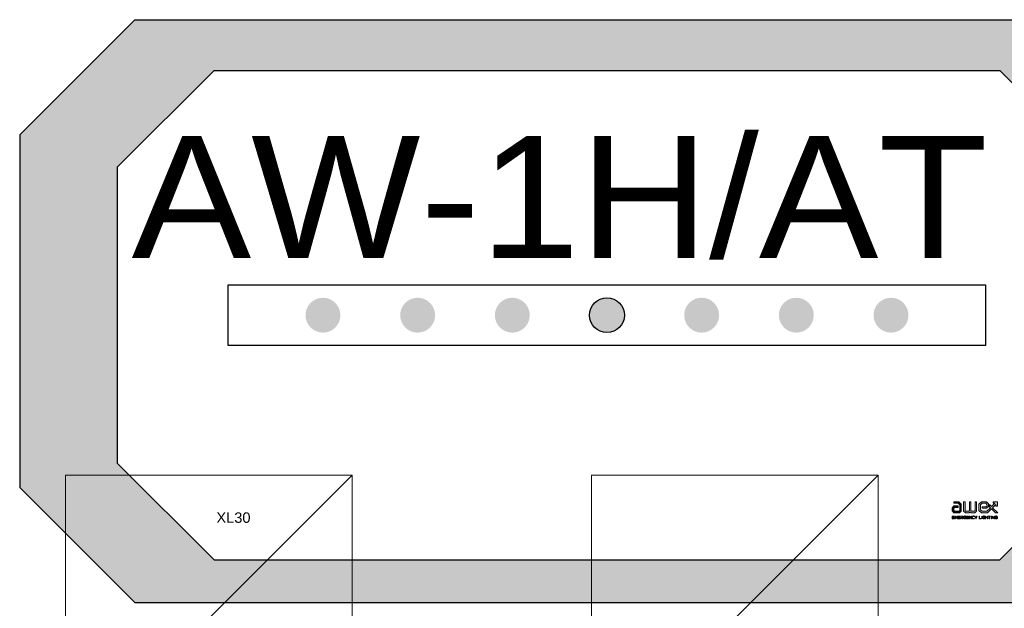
# Model space of a CAD drawing. Header units: centimetres. Extents: x -16053 to 7031, y -7778 to 254.
# Tile 206 of 256: x -426 to -378, y -4061 to -4032. Entities that reach past the tile are written whole.
import ezdxf
from ezdxf.enums import TextEntityAlignment as Align

# ---------------------------------------------------------------- set-up
doc = ezdxf.new("R2010")
doc.units = ezdxf.units.CM
doc.header["$MEASUREMENT"] = 0
doc.layers.add('AX - ADRESACJA', color=4, linetype='CONTINUOUS', lineweight=5)
doc.layers.add('konstrukcja', color=250, linetype='CONTINUOUS', lineweight=15)
doc.layers.add('AX - OPRAWY  EWAKUACYJNE', color=1, linetype='CONTINUOUS')
doc.layers.add('OPISY ELEKTRYCZNE', color=120, linetype='CONTINUOUS')
doc.styles.add('ARIAL 1.0', font='txt')
doc.styles.add('RNN', font='txt', dxfattribs={"width": 1.1})
doc.styles.add('ROMANS', font='simplex.shx', dxfattribs={"width": 0.8})

# ---------------------------------------------------------------- blocks, each defined once
blk = doc.blocks.new('AX - OPRAWY')
at = {"layer": 'AX - OPRAWY  EWAKUACYJNE', "lineweight": 5}
for points in [[(2911.65, 462.419), (2911.65, 462.272), (2912.067, 462.272), (2912.209, 462.136), (2912.209, 461.594), (2912.135, 461.524), (2911.736, 461.524), (2911.647, 461.621), (2911.647, 461.789), (2911.732, 461.876), (2912.069, 461.876), (2912.069, 462.023), (2911.671, 462.023), (2911.5, 461.849), (2911.501, 461.564), (2911.671, 461.377), (2912.193, 461.377), (2912.356, 461.53), (2912.356, 462.199), (2912.126, 462.419)], [(2913.652, 461.593), (2913.578, 461.524), (2913.354, 461.523), (2913.262, 461.608), (2913.262, 462.419), (2913.115, 462.419), (2913.115, 461.608), (2913.027, 461.523), (2912.799, 461.524), (2912.725, 461.593), (2912.725, 462.419), (2912.578, 462.419), (2912.578, 461.529), (2912.742, 461.377), (2913.085, 461.377), (2913.188, 461.476), (2913.296, 461.377), (2913.635, 461.377), (2913.799, 461.529), (2913.799, 462.419), (2913.652, 462.419)], [(2915.189, 461.963), (2914.993, 462.159), (2914.993, 461.951), (2915.085, 461.859), (2914.748, 461.523), (2914.307, 461.524), (2914.165, 461.66), (2914.165, 462.136), (2914.307, 462.272), (2914.667, 462.272), (2914.77, 462.175), (2914.771, 462.04), (2914.671, 461.954), (2914.305, 461.954), (2914.305, 461.807), (2914.732, 461.807), (2914.918, 461.98), (2914.918, 462.233), (2914.732, 462.419), (2914.248, 462.419), (2914.018, 462.198), (2914.018, 461.597), (2914.249, 461.377), (2914.809, 461.377), (2915.189, 461.755), (2915.568, 461.377), (2915.774, 461.377), (2915.293, 461.859), (2915.601, 462.168), (2915.601, 462.018), (2915.748, 462.018), (2915.748, 462.419), (2915.343, 462.419), (2915.343, 462.272), (2915.497, 462.272)], [(2915.748, 462.018), (2915.748, 462.419), (2915.343, 462.419), (2915.343, 462.272), (2915.497, 462.272), (2915.189, 461.963), (2914.993, 462.159), (2914.993, 461.951), (2915.085, 461.859), (2914.748, 461.523), (2914.307, 461.524), (2914.165, 461.66), (2914.165, 462.136), (2914.307, 462.272), (2914.667, 462.272), (2914.77, 462.175), (2914.771, 462.04), (2914.671, 461.954), (2914.305, 461.954), (2914.305, 461.807), (2914.732, 461.807), (2914.918, 461.98), (2914.918, 462.233), (2914.732, 462.419), (2914.248, 462.419), (2914.018, 462.198), (2914.018, 461.597), (2914.249, 461.377), (2914.809, 461.377), (2915.189, 461.755), (2915.568, 461.377), (2915.774, 461.377), (2915.293, 461.859), (2915.601, 462.168), (2915.601, 462.018)], [(2911.499, 461.079), (2911.687, 461.079), (2911.687, 461.053), (2911.528, 461.053), (2911.528, 460.964), (2911.67, 460.964), (2911.67, 460.937), (2911.528, 460.937), (2911.528, 460.846), (2911.689, 460.846), (2911.689, 460.819), (2911.499, 460.819)], [(2911.748, 461.079), (2911.778, 461.079), (2911.873, 460.937), (2911.968, 461.079), (2911.997, 461.079), (2911.997, 460.819), (2911.968, 460.819), (2911.968, 461.03), (2911.873, 460.89), (2911.872, 460.89), (2911.777, 461.03), (2911.777, 460.819), (2911.748, 460.819)], [(2912.063, 461.079), (2912.252, 461.079), (2912.252, 461.053), (2912.093, 461.053), (2912.093, 460.964), (2912.235, 460.964), (2912.235, 460.937), (2912.093, 460.937), (2912.093, 460.846), (2912.253, 460.846), (2912.253, 460.819), (2912.063, 460.819)], [(2912.562, 460.948), (2912.562, 460.949), (2912.562, 460.956), (2912.563, 460.962), (2912.564, 460.969), (2912.565, 460.975), (2912.566, 460.982), (2912.568, 460.988), (2912.569, 460.994), (2912.572, 461), (2912.574, 461.006), (2912.577, 461.012), (2912.58, 461.018), (2912.583, 461.023), (2912.586, 461.028), (2912.59, 461.034), (2912.594, 461.038), (2912.598, 461.043), (2912.603, 461.048), (2912.607, 461.052), (2912.612, 461.056), (2912.617, 461.06), (2912.622, 461.063), (2912.628, 461.067), (2912.634, 461.07), (2912.639, 461.073), (2912.645, 461.075), (2912.652, 461.077), (2912.658, 461.079), (2912.665, 461.081), (2912.672, 461.082), (2912.678, 461.083), (2912.685, 461.083), (2912.693, 461.084), (2912.701, 461.083), (2912.708, 461.083), (2912.716, 461.082), (2912.723, 461.081), (2912.729, 461.08), (2912.736, 461.079), (2912.742, 461.077), (2912.748, 461.075), (2912.754, 461.072), (2912.759, 461.07), (2912.764, 461.067), (2912.77, 461.064), (2912.775, 461.061), (2912.78, 461.057), (2912.785, 461.053), (2912.79, 461.049), (2912.771, 461.027), (2912.767, 461.03), (2912.763, 461.033), (2912.759, 461.036), (2912.755, 461.039), (2912.751, 461.042), (2912.747, 461.044), (2912.742, 461.046), (2912.738, 461.048), (2912.733, 461.05), (2912.728, 461.052), (2912.722, 461.053), (2912.717, 461.054), (2912.711, 461.055), (2912.705, 461.056), (2912.698, 461.057), (2912.692, 461.057), (2912.686, 461.057), (2912.681, 461.056), (2912.676, 461.055), (2912.671, 461.054), (2912.666, 461.053), (2912.661, 461.052), (2912.656, 461.05), (2912.652, 461.048), (2912.647, 461.046), (2912.643, 461.043), (2912.639, 461.041), (2912.635, 461.038), (2912.631, 461.035), (2912.627, 461.032), (2912.624, 461.028), (2912.62, 461.025), (2912.617, 461.021), (2912.614, 461.017), (2912.611, 461.013), (2912.609, 461.009), (2912.606, 461.005), (2912.604, 461), (2912.602, 460.996), (2912.6, 460.991), (2912.598, 460.986), (2912.597, 460.981), (2912.596, 460.976), (2912.595, 460.971), (2912.594, 460.966), (2912.593, 460.961), (2912.593, 460.955), (2912.593, 460.95), (2912.593, 460.949), (2912.593, 460.943), (2912.593, 460.938), (2912.594, 460.932), (2912.595, 460.927), (2912.595, 460.921), (2912.597, 460.916), (2912.598, 460.911), (2912.6, 460.906), (2912.602, 460.901), (2912.604, 460.896), (2912.606, 460.892), (2912.608, 460.888), (2912.611, 460.883), (2912.614, 460.879), (2912.617, 460.875), (2912.62, 460.872), (2912.624, 460.868), (2912.627, 460.865), (2912.631, 460.862), (2912.635, 460.859), (2912.639, 460.856), (2912.644, 460.853), (2912.648, 460.851), (2912.653, 460.849), (2912.658, 460.847), (2912.663, 460.845), (2912.668, 460.844), (2912.673, 460.843), (2912.678, 460.842), (2912.684, 460.841), (2912.69, 460.841), (2912.696, 460.841), (2912.701, 460.841), (2912.707, 460.841), (2912.712, 460.842), (2912.717, 460.843), (2912.723, 460.844), (2912.728, 460.845), (2912.733, 460.847), (2912.738, 460.848), (2912.742, 460.85), (2912.747, 460.852), (2912.751, 460.855), (2912.756, 460.857), (2912.76, 460.859), (2912.764, 460.862), (2912.767, 460.864), (2912.771, 460.867), (2912.771, 460.931), (2912.692, 460.931), (2912.692, 460.958), (2912.799, 460.958), (2912.799, 460.854), (2912.794, 460.85), (2912.789, 460.846), (2912.784, 460.843), (2912.779, 460.839), (2912.773, 460.836), (2912.767, 460.832), (2912.761, 460.829), (2912.754, 460.826), (2912.747, 460.824), (2912.74, 460.821), (2912.733, 460.819), (2912.726, 460.818), (2912.719, 460.816), (2912.711, 460.815), (2912.703, 460.815), (2912.694, 460.814), (2912.687, 460.815), (2912.68, 460.815), (2912.672, 460.816), (2912.665, 460.817), (2912.659, 460.819), (2912.652, 460.82), (2912.646, 460.822), (2912.639, 460.825), (2912.633, 460.828), (2912.628, 460.83), (2912.622, 460.834), (2912.617, 460.837), (2912.612, 460.841), (2912.607, 460.845), (2912.602, 460.849), (2912.598, 460.853), (2912.594, 460.858), (2912.59, 460.863), (2912.586, 460.868), (2912.583, 460.873), (2912.579, 460.879), (2912.576, 460.884), (2912.574, 460.89), (2912.571, 460.896), (2912.569, 460.902), (2912.567, 460.908), (2912.566, 460.915), (2912.564, 460.921), (2912.564, 460.928), (2912.563, 460.935), (2912.562, 460.941)], [(2912.85, 461.079), (2913.039, 461.079), (2913.039, 461.053), (2912.88, 461.053), (2912.88, 460.964), (2913.022, 460.964), (2913.022, 460.937), (2912.88, 460.937), (2912.88, 460.846), (2913.04, 460.846), (2913.04, 460.819), (2912.85, 460.819)], [(2913.1, 461.079), (2913.127, 461.079), (2913.291, 460.871), (2913.291, 461.079), (2913.32, 461.079), (2913.32, 460.819), (2913.296, 460.819), (2913.128, 461.032), (2913.128, 460.819), (2913.1, 460.819)], [(2913.36, 460.948), (2913.36, 460.949), (2913.36, 460.956), (2913.36, 460.963), (2913.361, 460.969), (2913.362, 460.976), (2913.363, 460.983), (2913.365, 460.989), (2913.367, 460.995), (2913.369, 461.001), (2913.372, 461.007), (2913.375, 461.013), (2913.378, 461.019), (2913.381, 461.024), (2913.385, 461.029), (2913.388, 461.034), (2913.393, 461.039), (2913.397, 461.044), (2913.401, 461.048), (2913.406, 461.053), (2913.411, 461.057), (2913.416, 461.061), (2913.421, 461.064), (2913.427, 461.067), (2913.432, 461.07), (2913.438, 461.073), (2913.444, 461.075), (2913.451, 461.078), (2913.457, 461.079), (2913.464, 461.081), (2913.47, 461.082), (2913.477, 461.083), (2913.484, 461.083), (2913.491, 461.084), (2913.5, 461.083), (2913.508, 461.083), (2913.516, 461.082), (2913.524, 461.081), (2913.53, 461.079), (2913.537, 461.077), (2913.544, 461.075), (2913.55, 461.072), (2913.556, 461.069), (2913.562, 461.066), (2913.567, 461.063), (2913.573, 461.059), (2913.578, 461.055), (2913.583, 461.051), (2913.588, 461.047), (2913.593, 461.042), (2913.573, 461.021), (2913.569, 461.025), (2913.564, 461.028), (2913.56, 461.032), (2913.556, 461.035), (2913.551, 461.038), (2913.546, 461.041), (2913.542, 461.044), (2913.537, 461.047), (2913.532, 461.049), (2913.526, 461.051), (2913.521, 461.053), (2913.515, 461.054), (2913.51, 461.055), (2913.504, 461.056), (2913.497, 461.057), (2913.491, 461.057), (2913.486, 461.057), (2913.48, 461.056), (2913.475, 461.055), (2913.47, 461.054), (2913.465, 461.053), (2913.46, 461.052), (2913.455, 461.05), (2913.451, 461.048), (2913.446, 461.046), (2913.442, 461.044), (2913.438, 461.041), (2913.434, 461.039), (2913.43, 461.036), (2913.426, 461.032), (2913.422, 461.029), (2913.419, 461.026), (2913.416, 461.022), (2913.413, 461.018), (2913.41, 461.014), (2913.407, 461.01), (2913.404, 461.005), (2913.402, 461.001), (2913.4, 460.996), (2913.398, 460.992), (2913.396, 460.987), (2913.394, 460.982), (2913.393, 460.977), (2913.392, 460.972), (2913.391, 460.966), (2913.391, 460.961), (2913.39, 460.956), (2913.39, 460.95), (2913.39, 460.949), (2913.39, 460.943), (2913.391, 460.938), (2913.391, 460.933), (2913.392, 460.927), (2913.393, 460.922), (2913.394, 460.917), (2913.396, 460.912), (2913.398, 460.907), (2913.4, 460.902), (2913.402, 460.898), (2913.404, 460.893), (2913.407, 460.889), (2913.41, 460.884), (2913.413, 460.88), (2913.416, 460.876), (2913.419, 460.873), (2913.423, 460.869), (2913.426, 460.866), (2913.43, 460.863), (2913.434, 460.86), (2913.438, 460.857), (2913.442, 460.854), (2913.447, 460.852), (2913.451, 460.85), (2913.456, 460.848), (2913.46, 460.846), (2913.465, 460.845), (2913.47, 460.844), (2913.475, 460.843), (2913.48, 460.842), (2913.486, 460.842), (2913.491, 460.842), (2913.498, 460.842), (2913.504, 460.842), (2913.51, 460.843), (2913.515, 460.844), (2913.521, 460.845), (2913.527, 460.847), (2913.532, 460.849), (2913.537, 460.852), (2913.542, 460.854), (2913.547, 460.857), (2913.552, 460.86), (2913.556, 460.863), (2913.561, 460.867), (2913.566, 460.871), (2913.57, 460.875), (2913.575, 460.879), (2913.594, 460.86), (2913.589, 460.855), (2913.584, 460.85), (2913.579, 460.846), (2913.573, 460.841), (2913.568, 460.837), (2913.562, 460.834), (2913.556, 460.83), (2913.55, 460.827), (2913.543, 460.824), (2913.537, 460.822), (2913.53, 460.82), (2913.522, 460.818), (2913.515, 460.816), (2913.507, 460.815), (2913.499, 460.815), (2913.49, 460.814), (2913.483, 460.815), (2913.476, 460.815), (2913.47, 460.816), (2913.463, 460.817), (2913.456, 460.819), (2913.45, 460.82), (2913.444, 460.822), (2913.438, 460.825), (2913.432, 460.828), (2913.427, 460.83), (2913.421, 460.834), (2913.416, 460.837), (2913.411, 460.841), (2913.406, 460.845), (2913.401, 460.849), (2913.397, 460.853), (2913.393, 460.858), (2913.389, 460.863), (2913.385, 460.868), (2913.381, 460.873), (2913.378, 460.879), (2913.375, 460.884), (2913.372, 460.89), (2913.369, 460.896), (2913.367, 460.902), (2913.365, 460.908), (2913.363, 460.915), (2913.362, 460.921), (2913.361, 460.928), (2913.36, 460.934), (2913.36, 460.941)], [(2913.72, 460.922), (2913.611, 461.079), (2913.647, 461.079), (2913.735, 460.949), (2913.823, 461.079), (2913.858, 461.079), (2913.75, 460.922), (2913.75, 460.819), (2913.72, 460.819)], [(2914.038, 461.079), (2914.068, 461.079), (2914.068, 460.846), (2914.214, 460.846), (2914.214, 460.819), (2914.038, 460.819)], [(2914.271, 461.079), (2914.3, 461.079), (2914.3, 460.819), (2914.271, 460.819)], [(2914.343, 460.948), (2914.343, 460.949), (2914.343, 460.956), (2914.344, 460.962), (2914.345, 460.969), (2914.346, 460.975), (2914.347, 460.982), (2914.349, 460.988), (2914.35, 460.994), (2914.353, 461), (2914.355, 461.006), (2914.358, 461.012), (2914.361, 461.018), (2914.364, 461.023), (2914.367, 461.028), (2914.371, 461.034), (2914.375, 461.038), (2914.379, 461.043), (2914.384, 461.048), (2914.388, 461.052), (2914.393, 461.056), (2914.398, 461.06), (2914.403, 461.063), (2914.409, 461.067), (2914.415, 461.07), (2914.42, 461.073), (2914.426, 461.075), (2914.433, 461.077), (2914.439, 461.079), (2914.446, 461.081), (2914.452, 461.082), (2914.459, 461.083), (2914.466, 461.083), (2914.474, 461.084), (2914.482, 461.083), (2914.489, 461.083), (2914.497, 461.082), (2914.504, 461.081), (2914.51, 461.08), (2914.517, 461.079), (2914.523, 461.077), (2914.529, 461.075), (2914.534, 461.072), (2914.54, 461.07), (2914.545, 461.067), (2914.551, 461.064), (2914.556, 461.061), (2914.561, 461.057), (2914.566, 461.053), (2914.571, 461.049), (2914.552, 461.027), (2914.548, 461.03), (2914.544, 461.033), (2914.54, 461.036), (2914.536, 461.039), (2914.532, 461.042), (2914.528, 461.044), (2914.523, 461.046), (2914.518, 461.048), (2914.514, 461.05), (2914.509, 461.052), (2914.503, 461.053), (2914.498, 461.054), (2914.492, 461.055), (2914.486, 461.056), (2914.479, 461.057), (2914.472, 461.057), (2914.467, 461.057), (2914.462, 461.056), (2914.457, 461.055), (2914.452, 461.054), (2914.447, 461.053), (2914.442, 461.052), (2914.437, 461.05), (2914.433, 461.048), (2914.428, 461.046), (2914.424, 461.043), (2914.42, 461.041), (2914.416, 461.038), (2914.412, 461.035), (2914.408, 461.032), (2914.405, 461.028), (2914.401, 461.025), (2914.398, 461.021), (2914.395, 461.017), (2914.392, 461.013), (2914.39, 461.009), (2914.387, 461.005), (2914.385, 461), (2914.383, 460.996), (2914.381, 460.991), (2914.379, 460.986), (2914.378, 460.981), (2914.377, 460.976), (2914.376, 460.971), (2914.375, 460.966), (2914.374, 460.961), (2914.374, 460.955), (2914.374, 460.95), (2914.374, 460.949), (2914.374, 460.943), (2914.374, 460.938), (2914.375, 460.932), (2914.376, 460.927), (2914.376, 460.921), (2914.378, 460.916), (2914.379, 460.911), (2914.381, 460.906), (2914.383, 460.901), (2914.385, 460.896), (2914.387, 460.892), (2914.389, 460.888), (2914.392, 460.883), (2914.395, 460.879), (2914.398, 460.875), (2914.401, 460.872), (2914.405, 460.868), (2914.408, 460.865), (2914.412, 460.862), (2914.416, 460.859), (2914.42, 460.856), (2914.425, 460.853), (2914.429, 460.851), (2914.434, 460.849), (2914.439, 460.847), (2914.444, 460.845), (2914.449, 460.844), (2914.454, 460.843), (2914.459, 460.842), (2914.465, 460.841), (2914.471, 460.841), (2914.476, 460.841), (2914.482, 460.841), (2914.488, 460.841), (2914.493, 460.842), (2914.498, 460.843), (2914.503, 460.844), (2914.509, 460.845), (2914.514, 460.847), (2914.519, 460.848), (2914.523, 460.85), (2914.528, 460.852), (2914.532, 460.855), (2914.537, 460.857), (2914.541, 460.859), (2914.545, 460.862), (2914.548, 460.864), (2914.552, 460.867), (2914.552, 460.931), (2914.472, 460.931), (2914.472, 460.958), (2914.58, 460.958), (2914.58, 460.854), (2914.575, 460.85), (2914.57, 460.846), (2914.565, 460.843), (2914.56, 460.839), (2914.554, 460.836), (2914.548, 460.832), (2914.542, 460.829), (2914.535, 460.826), (2914.528, 460.824), (2914.521, 460.821), (2914.514, 460.819), (2914.507, 460.818), (2914.499, 460.816), (2914.491, 460.815), (2914.484, 460.815), (2914.475, 460.814), (2914.468, 460.815), (2914.46, 460.815), (2914.453, 460.816), (2914.446, 460.817), (2914.44, 460.819), (2914.433, 460.82), (2914.427, 460.822), (2914.42, 460.825), (2914.414, 460.828), (2914.409, 460.83), (2914.403, 460.834), (2914.398, 460.837), (2914.393, 460.841), (2914.388, 460.845), (2914.383, 460.849), (2914.379, 460.853), (2914.374, 460.858), (2914.37, 460.863), (2914.367, 460.868), (2914.363, 460.873), (2914.36, 460.879), (2914.357, 460.884), (2914.355, 460.89), (2914.352, 460.896), (2914.35, 460.902), (2914.348, 460.908), (2914.347, 460.915), (2914.345, 460.921), (2914.345, 460.928), (2914.344, 460.935), (2914.343, 460.941)], [(2914.631, 461.079), (2914.661, 461.079), (2914.661, 460.964), (2914.811, 460.964), (2914.811, 461.079), (2914.84, 461.079), (2914.84, 460.819), (2914.811, 460.819), (2914.811, 460.936), (2914.661, 460.936), (2914.661, 460.819), (2914.631, 460.819)], [(2914.975, 461.052), (2914.888, 461.052), (2914.888, 461.079), (2915.093, 461.079), (2915.093, 461.052), (2915.005, 461.052), (2915.005, 460.819), (2914.975, 460.819)], [(2915.15, 461.079), (2915.179, 461.079), (2915.179, 460.819), (2915.15, 460.819)], [(2915.241, 461.079), (2915.268, 461.079), (2915.432, 460.871), (2915.432, 461.079), (2915.461, 461.079), (2915.461, 460.819), (2915.437, 460.819), (2915.269, 461.032), (2915.269, 460.819), (2915.241, 460.819)], [(2915.508, 460.948), (2915.508, 460.949), (2915.508, 460.956), (2915.509, 460.962), (2915.51, 460.969), (2915.511, 460.975), (2915.512, 460.982), (2915.514, 460.988), (2915.516, 460.994), (2915.518, 461), (2915.52, 461.006), (2915.523, 461.012), (2915.526, 461.018), (2915.529, 461.023), (2915.532, 461.028), (2915.536, 461.034), (2915.54, 461.038), (2915.544, 461.043), (2915.549, 461.048), (2915.553, 461.052), (2915.558, 461.056), (2915.563, 461.06), (2915.568, 461.063), (2915.574, 461.067), (2915.58, 461.07), (2915.585, 461.073), (2915.591, 461.075), (2915.598, 461.077), (2915.604, 461.079), (2915.611, 461.081), (2915.618, 461.082), (2915.625, 461.083), (2915.631, 461.083), (2915.639, 461.084), (2915.647, 461.083), (2915.654, 461.083), (2915.662, 461.082), (2915.669, 461.081), (2915.676, 461.08), (2915.682, 461.079), (2915.688, 461.077), (2915.694, 461.075), (2915.7, 461.072), (2915.705, 461.07), (2915.711, 461.067), (2915.716, 461.064), (2915.721, 461.061), (2915.726, 461.057), (2915.731, 461.053), (2915.736, 461.049), (2915.717, 461.027), (2915.713, 461.03), (2915.709, 461.033), (2915.705, 461.036), (2915.701, 461.039), (2915.697, 461.042), (2915.693, 461.044), (2915.688, 461.046), (2915.684, 461.048), (2915.679, 461.05), (2915.674, 461.052), (2915.668, 461.053), (2915.663, 461.054), (2915.657, 461.055), (2915.651, 461.056), (2915.644, 461.057), (2915.638, 461.057), (2915.632, 461.057), (2915.627, 461.056), (2915.622, 461.055), (2915.617, 461.054), (2915.612, 461.053), (2915.607, 461.052), (2915.602, 461.05), (2915.598, 461.048), (2915.594, 461.046), (2915.589, 461.043), (2915.585, 461.041), (2915.581, 461.038), (2915.577, 461.035), (2915.573, 461.032), (2915.57, 461.028), (2915.567, 461.025), (2915.563, 461.021), (2915.56, 461.017), (2915.557, 461.013), (2915.555, 461.009), (2915.552, 461.005), (2915.55, 461), (2915.548, 460.996), (2915.546, 460.991), (2915.544, 460.986), (2915.543, 460.981), (2915.542, 460.976), (2915.541, 460.971), (2915.54, 460.966), (2915.539, 460.961), (2915.539, 460.955), (2915.539, 460.95), (2915.539, 460.949), (2915.539, 460.943), (2915.539, 460.938), (2915.54, 460.932), (2915.541, 460.927), (2915.541, 460.921), (2915.543, 460.916), (2915.544, 460.911), (2915.546, 460.906), (2915.548, 460.901), (2915.55, 460.896), (2915.552, 460.892), (2915.555, 460.888), (2915.557, 460.883), (2915.56, 460.879), (2915.563, 460.875), (2915.567, 460.872), (2915.57, 460.868), (2915.573, 460.865), (2915.577, 460.862), (2915.581, 460.859), (2915.585, 460.856), (2915.59, 460.853), (2915.594, 460.851), (2915.599, 460.849), (2915.604, 460.847), (2915.609, 460.845), (2915.614, 460.844), (2915.619, 460.843), (2915.625, 460.842), (2915.63, 460.841), (2915.636, 460.841), (2915.642, 460.841), (2915.647, 460.841), (2915.653, 460.841), (2915.658, 460.842), (2915.664, 460.843), (2915.669, 460.844), (2915.674, 460.845), (2915.679, 460.847), (2915.684, 460.848), (2915.688, 460.85), (2915.693, 460.852), (2915.697, 460.855), (2915.702, 460.857), (2915.706, 460.859), (2915.71, 460.862), (2915.713, 460.864), (2915.717, 460.867), (2915.717, 460.931), (2915.638, 460.931), (2915.638, 460.958), (2915.745, 460.958), (2915.745, 460.854), (2915.74, 460.85), (2915.735, 460.846), (2915.73, 460.843), (2915.725, 460.839), (2915.719, 460.836), (2915.713, 460.832), (2915.707, 460.829), (2915.7, 460.826), (2915.693, 460.824), (2915.686, 460.821), (2915.679, 460.819), (2915.672, 460.818), (2915.664, 460.816), (2915.657, 460.815), (2915.649, 460.815), (2915.641, 460.814), (2915.633, 460.815), (2915.626, 460.815), (2915.618, 460.816), (2915.611, 460.817), (2915.604, 460.819), (2915.598, 460.82), (2915.592, 460.822), (2915.585, 460.825), (2915.579, 460.828), (2915.574, 460.83), (2915.568, 460.834), (2915.563, 460.837), (2915.558, 460.841), (2915.553, 460.845), (2915.548, 460.849), (2915.544, 460.853), (2915.54, 460.858), (2915.536, 460.863), (2915.532, 460.868), (2915.529, 460.873), (2915.525, 460.879), (2915.522, 460.884), (2915.52, 460.89), (2915.517, 460.896), (2915.515, 460.902), (2915.513, 460.908), (2915.512, 460.915), (2915.51, 460.921), (2915.51, 460.928), (2915.509, 460.935), (2915.508, 460.941)]]:
    blk.add_hatch(color=251, dxfattribs=at).paths.add_polyline_path(points)
h = blk.add_hatch(color=251, dxfattribs=at)
h.paths.add_polyline_path([(2912.313, 461.079), (2912.425, 461.079), (2912.431, 461.079), (2912.436, 461.079), (2912.442, 461.078), (2912.447, 461.078), (2912.453, 461.077), (2912.458, 461.075), (2912.463, 461.074), (2912.467, 461.072), (2912.472, 461.071), (2912.476, 461.069), (2912.48, 461.066), (2912.485, 461.064), (2912.489, 461.062), (2912.492, 461.059), (2912.495, 461.056), (2912.499, 461.053), (2912.501, 461.051), (2912.503, 461.048), (2912.505, 461.046), (2912.507, 461.043), (2912.509, 461.04), (2912.51, 461.037), (2912.512, 461.034), (2912.513, 461.031), (2912.514, 461.027), (2912.515, 461.024), (2912.517, 461.02), (2912.517, 461.017), (2912.518, 461.013), (2912.518, 461.009), (2912.518, 461.006), (2912.519, 461.002), (2912.519, 461.001), (2912.518, 460.997), (2912.518, 460.993), (2912.518, 460.989), (2912.517, 460.986), (2912.517, 460.982), (2912.515, 460.979), (2912.514, 460.975), (2912.513, 460.972), (2912.512, 460.969), (2912.51, 460.966), (2912.509, 460.963), (2912.507, 460.96), (2912.505, 460.957), (2912.503, 460.955), (2912.501, 460.952), (2912.499, 460.95), (2912.496, 460.948), (2912.494, 460.945), (2912.491, 460.943), (2912.488, 460.941), (2912.486, 460.939), (2912.482, 460.938), (2912.479, 460.936), (2912.476, 460.934), (2912.47, 460.931), (2912.463, 460.929), (2912.455, 460.927), (2912.448, 460.925), (2912.528, 460.819), (2912.492, 460.819), (2912.416, 460.92), (2912.342, 460.92), (2912.342, 460.819), (2912.313, 460.819)])
h.paths.add_polyline_path([(2912.422, 460.946), (2912.429, 460.947), (2912.436, 460.948), (2912.443, 460.949), (2912.449, 460.95), (2912.452, 460.951), (2912.455, 460.952), (2912.458, 460.953), (2912.46, 460.955), (2912.463, 460.956), (2912.465, 460.957), (2912.468, 460.959), (2912.47, 460.961), (2912.472, 460.962), (2912.474, 460.964), (2912.476, 460.966), (2912.478, 460.968), (2912.48, 460.97), (2912.481, 460.973), (2912.483, 460.975), (2912.484, 460.977), (2912.485, 460.98), (2912.486, 460.983), (2912.487, 460.985), (2912.488, 460.988), (2912.488, 460.991), (2912.489, 460.994), (2912.489, 460.997), (2912.489, 461), (2912.489, 461.001), (2912.489, 461.004), (2912.489, 461.007), (2912.488, 461.009), (2912.488, 461.012), (2912.487, 461.015), (2912.486, 461.018), (2912.485, 461.02), (2912.485, 461.022), (2912.483, 461.025), (2912.482, 461.027), (2912.48, 461.029), (2912.479, 461.031), (2912.477, 461.033), (2912.475, 461.035), (2912.474, 461.037), (2912.471, 461.038), (2912.469, 461.04), (2912.467, 461.042), (2912.464, 461.043), (2912.462, 461.044), (2912.456, 461.047), (2912.451, 461.048), (2912.444, 461.05), (2912.437, 461.051), (2912.43, 461.052), (2912.422, 461.052), (2912.342, 461.052), (2912.342, 460.946)], flags=16)
at = {"layer": 'AX - OPRAWY  EWAKUACYJNE', "color": 251, "lineweight": 5}
for points in [[(2911.65, 462.419), (2911.65, 462.272), (2912.067, 462.272), (2912.209, 462.136), (2912.209, 461.594), (2912.135, 461.524), (2911.736, 461.524), (2911.647, 461.621), (2911.647, 461.789), (2911.732, 461.876), (2912.069, 461.876), (2912.069, 462.023), (2911.671, 462.023), (2911.5, 461.849), (2911.501, 461.564), (2911.671, 461.377), (2912.193, 461.377), (2912.356, 461.53), (2912.356, 462.199), (2912.126, 462.419), (2911.65, 462.419)], [(2913.652, 461.593), (2913.578, 461.524), (2913.354, 461.523), (2913.262, 461.608), (2913.262, 462.419), (2913.115, 462.419), (2913.115, 461.608), (2913.027, 461.523), (2912.799, 461.524), (2912.725, 461.593), (2912.725, 462.419), (2912.578, 462.419), (2912.578, 461.529), (2912.742, 461.377), (2913.085, 461.377), (2913.188, 461.476), (2913.296, 461.377), (2913.635, 461.377), (2913.799, 461.529), (2913.799, 462.419), (2913.652, 462.419), (2913.652, 461.593)], [(2915.748, 462.018), (2915.748, 462.419), (2915.343, 462.419), (2915.343, 462.272), (2915.497, 462.272), (2915.189, 461.963), (2914.993, 462.159), (2914.993, 461.951), (2915.085, 461.859), (2914.748, 461.523), (2914.307, 461.524), (2914.165, 461.66), (2914.165, 462.136), (2914.307, 462.272), (2914.667, 462.272), (2914.77, 462.175), (2914.771, 462.04), (2914.671, 461.954), (2914.305, 461.954), (2914.305, 461.807), (2914.732, 461.807), (2914.918, 461.98), (2914.918, 462.233), (2914.732, 462.419), (2914.248, 462.419), (2914.018, 462.198), (2914.018, 461.597), (2914.249, 461.377), (2914.809, 461.377), (2915.189, 461.755), (2915.568, 461.377), (2915.774, 461.377), (2915.293, 461.859), (2915.601, 462.168), (2915.601, 462.018), (2915.748, 462.018)], [(2911.499, 461.079), (2911.687, 461.079), (2911.687, 461.053), (2911.528, 461.053), (2911.528, 460.964), (2911.67, 460.964), (2911.67, 460.937), (2911.528, 460.937), (2911.528, 460.846), (2911.689, 460.846), (2911.689, 460.819), (2911.499, 460.819), (2911.499, 461.079)], [(2911.748, 461.079), (2911.778, 461.079), (2911.873, 460.937), (2911.968, 461.079), (2911.997, 461.079), (2911.997, 460.819), (2911.968, 460.819), (2911.968, 461.03), (2911.873, 460.89), (2911.872, 460.89), (2911.777, 461.03), (2911.777, 460.819), (2911.748, 460.819), (2911.748, 461.079)], [(2912.063, 461.079), (2912.252, 461.079), (2912.252, 461.053), (2912.093, 461.053), (2912.093, 460.964), (2912.235, 460.964), (2912.235, 460.937), (2912.093, 460.937), (2912.093, 460.846), (2912.253, 460.846), (2912.253, 460.819), (2912.063, 460.819), (2912.063, 461.079)], [(2912.313, 461.079), (2912.425, 461.079), (2912.431, 461.079), (2912.436, 461.079), (2912.442, 461.078), (2912.447, 461.078), (2912.453, 461.077), (2912.458, 461.075), (2912.463, 461.074), (2912.467, 461.072), (2912.472, 461.071), (2912.476, 461.069), (2912.48, 461.066), (2912.485, 461.064), (2912.489, 461.062), (2912.492, 461.059), (2912.495, 461.056), (2912.499, 461.053), (2912.501, 461.051), (2912.503, 461.048), (2912.505, 461.046), (2912.507, 461.043), (2912.509, 461.04), (2912.51, 461.037), (2912.512, 461.034), (2912.513, 461.031), (2912.514, 461.027), (2912.515, 461.024), (2912.517, 461.02), (2912.517, 461.017), (2912.518, 461.013), (2912.518, 461.009), (2912.518, 461.006), (2912.519, 461.002), (2912.519, 461.001), (2912.518, 460.997), (2912.518, 460.993), (2912.518, 460.989), (2912.517, 460.986), (2912.517, 460.982), (2912.515, 460.979), (2912.514, 460.975), (2912.513, 460.972), (2912.512, 460.969), (2912.51, 460.966), (2912.509, 460.963), (2912.507, 460.96), (2912.505, 460.957), (2912.503, 460.955), (2912.501, 460.952), (2912.499, 460.95), (2912.496, 460.948), (2912.494, 460.945), (2912.491, 460.943), (2912.488, 460.941), (2912.486, 460.939), (2912.482, 460.938), (2912.479, 460.936), (2912.476, 460.934), (2912.47, 460.931), (2912.463, 460.929), (2912.455, 460.927), (2912.448, 460.925), (2912.528, 460.819), (2912.492, 460.819), (2912.416, 460.92), (2912.342, 460.92), (2912.342, 460.819), (2912.313, 460.819), (2912.313, 461.079)], [(2912.422, 460.946), (2912.429, 460.947), (2912.436, 460.948), (2912.443, 460.949), (2912.449, 460.95), (2912.452, 460.951), (2912.455, 460.952), (2912.458, 460.953), (2912.46, 460.955), (2912.463, 460.956), (2912.465, 460.957), (2912.468, 460.959), (2912.47, 460.961), (2912.472, 460.962), (2912.474, 460.964), (2912.476, 460.966), (2912.478, 460.968), (2912.48, 460.97), (2912.481, 460.973), (2912.483, 460.975), (2912.484, 460.977), (2912.485, 460.98), (2912.486, 460.983), (2912.487, 460.985), (2912.488, 460.988), (2912.488, 460.991), (2912.489, 460.994), (2912.489, 460.997), (2912.489, 461), (2912.489, 461.001), (2912.489, 461.004), (2912.489, 461.007), (2912.488, 461.009), (2912.488, 461.012), (2912.487, 461.015), (2912.486, 461.018), (2912.485, 461.02), (2912.485, 461.022), (2912.483, 461.025), (2912.482, 461.027), (2912.48, 461.029), (2912.479, 461.031), (2912.477, 461.033), (2912.475, 461.035), (2912.474, 461.037), (2912.471, 461.038), (2912.469, 461.04), (2912.467, 461.042), (2912.464, 461.043), (2912.462, 461.044), (2912.456, 461.047), (2912.451, 461.048), (2912.444, 461.05), (2912.437, 461.051), (2912.43, 461.052), (2912.422, 461.052), (2912.342, 461.052), (2912.342, 460.946), (2912.422, 460.946)], [(2912.562, 460.948), (2912.562, 460.949), (2912.562, 460.956), (2912.563, 460.962), (2912.564, 460.969), (2912.565, 460.975), (2912.566, 460.982), (2912.568, 460.988), (2912.569, 460.994), (2912.572, 461), (2912.574, 461.006), (2912.577, 461.012), (2912.58, 461.018), (2912.583, 461.023), (2912.586, 461.028), (2912.59, 461.034), (2912.594, 461.038), (2912.598, 461.043), (2912.603, 461.048), (2912.607, 461.052), (2912.612, 461.056), (2912.617, 461.06), (2912.622, 461.063), (2912.628, 461.067), (2912.634, 461.07), (2912.639, 461.073), (2912.645, 461.075), (2912.652, 461.077), (2912.658, 461.079), (2912.665, 461.081), (2912.672, 461.082), (2912.678, 461.083), (2912.685, 461.083), (2912.693, 461.084), (2912.701, 461.083), (2912.708, 461.083), (2912.716, 461.082), (2912.723, 461.081), (2912.729, 461.08), (2912.736, 461.079), (2912.742, 461.077), (2912.748, 461.075), (2912.754, 461.072), (2912.759, 461.07), (2912.764, 461.067), (2912.77, 461.064), (2912.775, 461.061), (2912.78, 461.057), (2912.785, 461.053), (2912.79, 461.049), (2912.771, 461.027), (2912.767, 461.03), (2912.763, 461.033), (2912.759, 461.036), (2912.755, 461.039), (2912.751, 461.042), (2912.747, 461.044), (2912.742, 461.046), (2912.738, 461.048), (2912.733, 461.05), (2912.728, 461.052), (2912.722, 461.053), (2912.717, 461.054), (2912.711, 461.055), (2912.705, 461.056), (2912.698, 461.057), (2912.692, 461.057), (2912.686, 461.057), (2912.681, 461.056), (2912.676, 461.055), (2912.671, 461.054), (2912.666, 461.053), (2912.661, 461.052), (2912.656, 461.05), (2912.652, 461.048), (2912.647, 461.046), (2912.643, 461.043), (2912.639, 461.041), (2912.635, 461.038), (2912.631, 461.035), (2912.627, 461.032), (2912.624, 461.028), (2912.62, 461.025), (2912.617, 461.021), (2912.614, 461.017), (2912.611, 461.013), (2912.609, 461.009), (2912.606, 461.005), (2912.604, 461), (2912.602, 460.996), (2912.6, 460.991), (2912.598, 460.986), (2912.597, 460.981), (2912.596, 460.976), (2912.595, 460.971), (2912.594, 460.966), (2912.593, 460.961), (2912.593, 460.955), (2912.593, 460.95), (2912.593, 460.949), (2912.593, 460.943), (2912.593, 460.938), (2912.594, 460.932), (2912.595, 460.927), (2912.595, 460.921), (2912.597, 460.916), (2912.598, 460.911), (2912.6, 460.906), (2912.602, 460.901), (2912.604, 460.896), (2912.606, 460.892), (2912.608, 460.888), (2912.611, 460.883), (2912.614, 460.879), (2912.617, 460.875), (2912.62, 460.872), (2912.624, 460.868), (2912.627, 460.865), (2912.631, 460.862), (2912.635, 460.859), (2912.639, 460.856), (2912.644, 460.853), (2912.648, 460.851), (2912.653, 460.849), (2912.658, 460.847), (2912.663, 460.845), (2912.668, 460.844), (2912.673, 460.843), (2912.678, 460.842), (2912.684, 460.841), (2912.69, 460.841), (2912.696, 460.841), (2912.701, 460.841), (2912.707, 460.841), (2912.712, 460.842), (2912.717, 460.843), (2912.723, 460.844), (2912.728, 460.845), (2912.733, 460.847), (2912.738, 460.848), (2912.742, 460.85), (2912.747, 460.852), (2912.751, 460.855), (2912.756, 460.857), (2912.76, 460.859), (2912.764, 460.862), (2912.767, 460.864), (2912.771, 460.867), (2912.771, 460.931), (2912.692, 460.931), (2912.692, 460.958), (2912.799, 460.958), (2912.799, 460.854), (2912.794, 460.85), (2912.789, 460.846), (2912.784, 460.843), (2912.779, 460.839), (2912.773, 460.836), (2912.767, 460.832), (2912.761, 460.829), (2912.754, 460.826), (2912.747, 460.824), (2912.74, 460.821), (2912.733, 460.819), (2912.726, 460.818), (2912.719, 460.816), (2912.711, 460.815), (2912.703, 460.815), (2912.694, 460.814), (2912.687, 460.815), (2912.68, 460.815), (2912.672, 460.816), (2912.665, 460.817), (2912.659, 460.819), (2912.652, 460.82), (2912.646, 460.822), (2912.639, 460.825), (2912.633, 460.828), (2912.628, 460.83), (2912.622, 460.834), (2912.617, 460.837), (2912.612, 460.841), (2912.607, 460.845), (2912.602, 460.849), (2912.598, 460.853), (2912.594, 460.858), (2912.59, 460.863), (2912.586, 460.868), (2912.583, 460.873), (2912.579, 460.879), (2912.576, 460.884), (2912.574, 460.89), (2912.571, 460.896), (2912.569, 460.902), (2912.567, 460.908), (2912.566, 460.915), (2912.564, 460.921), (2912.564, 460.928), (2912.563, 460.935), (2912.562, 460.941), (2912.562, 460.948)], [(2912.85, 461.079), (2913.039, 461.079), (2913.039, 461.053), (2912.88, 461.053), (2912.88, 460.964), (2913.022, 460.964), (2913.022, 460.937), (2912.88, 460.937), (2912.88, 460.846), (2913.04, 460.846), (2913.04, 460.819), (2912.85, 460.819), (2912.85, 461.079)], [(2913.1, 461.079), (2913.127, 461.079), (2913.291, 460.871), (2913.291, 461.079), (2913.32, 461.079), (2913.32, 460.819), (2913.296, 460.819), (2913.128, 461.032), (2913.128, 460.819), (2913.1, 460.819), (2913.1, 461.079)], [(2913.36, 460.948), (2913.36, 460.949), (2913.36, 460.956), (2913.36, 460.963), (2913.361, 460.969), (2913.362, 460.976), (2913.363, 460.983), (2913.365, 460.989), (2913.367, 460.995), (2913.369, 461.001), (2913.372, 461.007), (2913.375, 461.013), (2913.378, 461.019), (2913.381, 461.024), (2913.385, 461.029), (2913.388, 461.034), (2913.393, 461.039), (2913.397, 461.044), (2913.401, 461.048), (2913.406, 461.053), (2913.411, 461.057), (2913.416, 461.061), (2913.421, 461.064), (2913.427, 461.067), (2913.432, 461.07), (2913.438, 461.073), (2913.444, 461.075), (2913.451, 461.078), (2913.457, 461.079), (2913.464, 461.081), (2913.47, 461.082), (2913.477, 461.083), (2913.484, 461.083), (2913.491, 461.084), (2913.5, 461.083), (2913.508, 461.083), (2913.516, 461.082), (2913.524, 461.081), (2913.53, 461.079), (2913.537, 461.077), (2913.544, 461.075), (2913.55, 461.072), (2913.556, 461.069), (2913.562, 461.066), (2913.567, 461.063), (2913.573, 461.059), (2913.578, 461.055), (2913.583, 461.051), (2913.588, 461.047), (2913.593, 461.042), (2913.573, 461.021), (2913.569, 461.025), (2913.564, 461.028), (2913.56, 461.032), (2913.556, 461.035), (2913.551, 461.038), (2913.546, 461.041), (2913.542, 461.044), (2913.537, 461.047), (2913.532, 461.049), (2913.526, 461.051), (2913.521, 461.053), (2913.515, 461.054), (2913.51, 461.055), (2913.504, 461.056), (2913.497, 461.057), (2913.491, 461.057), (2913.486, 461.057), (2913.48, 461.056), (2913.475, 461.055), (2913.47, 461.054), (2913.465, 461.053), (2913.46, 461.052), (2913.455, 461.05), (2913.451, 461.048), (2913.446, 461.046), (2913.442, 461.044), (2913.438, 461.041), (2913.434, 461.039), (2913.43, 461.036), (2913.426, 461.032), (2913.422, 461.029), (2913.419, 461.026), (2913.416, 461.022), (2913.413, 461.018), (2913.41, 461.014), (2913.407, 461.01), (2913.404, 461.005), (2913.402, 461.001), (2913.4, 460.996), (2913.398, 460.992), (2913.396, 460.987), (2913.394, 460.982), (2913.393, 460.977), (2913.392, 460.972), (2913.391, 460.966), (2913.391, 460.961), (2913.39, 460.956), (2913.39, 460.95), (2913.39, 460.949), (2913.39, 460.943), (2913.391, 460.938), (2913.391, 460.933), (2913.392, 460.927), (2913.393, 460.922), (2913.394, 460.917), (2913.396, 460.912), (2913.398, 460.907), (2913.4, 460.902), (2913.402, 460.898), (2913.404, 460.893), (2913.407, 460.889), (2913.41, 460.884), (2913.413, 460.88), (2913.416, 460.876), (2913.419, 460.873), (2913.423, 460.869), (2913.426, 460.866), (2913.43, 460.863), (2913.434, 460.86), (2913.438, 460.857), (2913.442, 460.854), (2913.447, 460.852), (2913.451, 460.85), (2913.456, 460.848), (2913.46, 460.846), (2913.465, 460.845), (2913.47, 460.844), (2913.475, 460.843), (2913.48, 460.842), (2913.486, 460.842), (2913.491, 460.842), (2913.498, 460.842), (2913.504, 460.842), (2913.51, 460.843), (2913.515, 460.844), (2913.521, 460.845), (2913.527, 460.847), (2913.532, 460.849), (2913.537, 460.852), (2913.542, 460.854), (2913.547, 460.857), (2913.552, 460.86), (2913.556, 460.863), (2913.561, 460.867), (2913.566, 460.871), (2913.57, 460.875), (2913.575, 460.879), (2913.594, 460.86), (2913.589, 460.855), (2913.584, 460.85), (2913.579, 460.846), (2913.573, 460.841), (2913.568, 460.837), (2913.562, 460.834), (2913.556, 460.83), (2913.55, 460.827), (2913.543, 460.824), (2913.537, 460.822), (2913.53, 460.82), (2913.522, 460.818), (2913.515, 460.816), (2913.507, 460.815), (2913.499, 460.815), (2913.49, 460.814), (2913.483, 460.815), (2913.476, 460.815), (2913.47, 460.816), (2913.463, 460.817), (2913.456, 460.819), (2913.45, 460.82), (2913.444, 460.822), (2913.438, 460.825), (2913.432, 460.828), (2913.427, 460.83), (2913.421, 460.834), (2913.416, 460.837), (2913.411, 460.841), (2913.406, 460.845), (2913.401, 460.849), (2913.397, 460.853), (2913.393, 460.858), (2913.389, 460.863), (2913.385, 460.868), (2913.381, 460.873), (2913.378, 460.879), (2913.375, 460.884), (2913.372, 460.89), (2913.369, 460.896), (2913.367, 460.902), (2913.365, 460.908), (2913.363, 460.915), (2913.362, 460.921), (2913.361, 460.928), (2913.36, 460.934), (2913.36, 460.941), (2913.36, 460.948)], [(2913.72, 460.922), (2913.611, 461.079), (2913.647, 461.079), (2913.735, 460.949), (2913.823, 461.079), (2913.858, 461.079), (2913.75, 460.922), (2913.75, 460.819), (2913.72, 460.819), (2913.72, 460.922)], [(2914.038, 461.079), (2914.068, 461.079), (2914.068, 460.846), (2914.214, 460.846), (2914.214, 460.819), (2914.038, 460.819), (2914.038, 461.079)], [(2914.271, 461.079), (2914.3, 461.079), (2914.3, 460.819), (2914.271, 460.819), (2914.271, 461.079)], [(2914.343, 460.948), (2914.343, 460.949), (2914.343, 460.956), (2914.344, 460.962), (2914.345, 460.969), (2914.346, 460.975), (2914.347, 460.982), (2914.349, 460.988), (2914.35, 460.994), (2914.353, 461), (2914.355, 461.006), (2914.358, 461.012), (2914.361, 461.018), (2914.364, 461.023), (2914.367, 461.028), (2914.371, 461.034), (2914.375, 461.038), (2914.379, 461.043), (2914.384, 461.048), (2914.388, 461.052), (2914.393, 461.056), (2914.398, 461.06), (2914.403, 461.063), (2914.409, 461.067), (2914.415, 461.07), (2914.42, 461.073), (2914.426, 461.075), (2914.433, 461.077), (2914.439, 461.079), (2914.446, 461.081), (2914.452, 461.082), (2914.459, 461.083), (2914.466, 461.083), (2914.474, 461.084), (2914.482, 461.083), (2914.489, 461.083), (2914.497, 461.082), (2914.504, 461.081), (2914.51, 461.08), (2914.517, 461.079), (2914.523, 461.077), (2914.529, 461.075), (2914.534, 461.072), (2914.54, 461.07), (2914.545, 461.067), (2914.551, 461.064), (2914.556, 461.061), (2914.561, 461.057), (2914.566, 461.053), (2914.571, 461.049), (2914.552, 461.027), (2914.548, 461.03), (2914.544, 461.033), (2914.54, 461.036), (2914.536, 461.039), (2914.532, 461.042), (2914.528, 461.044), (2914.523, 461.046), (2914.518, 461.048), (2914.514, 461.05), (2914.509, 461.052), (2914.503, 461.053), (2914.498, 461.054), (2914.492, 461.055), (2914.486, 461.056), (2914.479, 461.057), (2914.472, 461.057), (2914.467, 461.057), (2914.462, 461.056), (2914.457, 461.055), (2914.452, 461.054), (2914.447, 461.053), (2914.442, 461.052), (2914.437, 461.05), (2914.433, 461.048), (2914.428, 461.046), (2914.424, 461.043), (2914.42, 461.041), (2914.416, 461.038), (2914.412, 461.035), (2914.408, 461.032), (2914.405, 461.028), (2914.401, 461.025), (2914.398, 461.021), (2914.395, 461.017), (2914.392, 461.013), (2914.39, 461.009), (2914.387, 461.005), (2914.385, 461), (2914.383, 460.996), (2914.381, 460.991), (2914.379, 460.986), (2914.378, 460.981), (2914.377, 460.976), (2914.376, 460.971), (2914.375, 460.966), (2914.374, 460.961), (2914.374, 460.955), (2914.374, 460.95), (2914.374, 460.949), (2914.374, 460.943), (2914.374, 460.938), (2914.375, 460.932), (2914.376, 460.927), (2914.376, 460.921), (2914.378, 460.916), (2914.379, 460.911), (2914.381, 460.906), (2914.383, 460.901), (2914.385, 460.896), (2914.387, 460.892), (2914.389, 460.888), (2914.392, 460.883), (2914.395, 460.879), (2914.398, 460.875), (2914.401, 460.872), (2914.405, 460.868), (2914.408, 460.865), (2914.412, 460.862), (2914.416, 460.859), (2914.42, 460.856), (2914.425, 460.853), (2914.429, 460.851), (2914.434, 460.849), (2914.439, 460.847), (2914.444, 460.845), (2914.449, 460.844), (2914.454, 460.843), (2914.459, 460.842), (2914.465, 460.841), (2914.471, 460.841), (2914.476, 460.841), (2914.482, 460.841), (2914.488, 460.841), (2914.493, 460.842), (2914.498, 460.843), (2914.503, 460.844), (2914.509, 460.845), (2914.514, 460.847), (2914.519, 460.848), (2914.523, 460.85), (2914.528, 460.852), (2914.532, 460.855), (2914.537, 460.857), (2914.541, 460.859), (2914.545, 460.862), (2914.548, 460.864), (2914.552, 460.867), (2914.552, 460.931), (2914.472, 460.931), (2914.472, 460.958), (2914.58, 460.958), (2914.58, 460.854), (2914.575, 460.85), (2914.57, 460.846), (2914.565, 460.843), (2914.56, 460.839), (2914.554, 460.836), (2914.548, 460.832), (2914.542, 460.829), (2914.535, 460.826), (2914.528, 460.824), (2914.521, 460.821), (2914.514, 460.819), (2914.507, 460.818), (2914.499, 460.816), (2914.491, 460.815), (2914.484, 460.815), (2914.475, 460.814), (2914.468, 460.815), (2914.46, 460.815), (2914.453, 460.816), (2914.446, 460.817), (2914.44, 460.819), (2914.433, 460.82), (2914.427, 460.822), (2914.42, 460.825), (2914.414, 460.828), (2914.409, 460.83), (2914.403, 460.834), (2914.398, 460.837), (2914.393, 460.841), (2914.388, 460.845), (2914.383, 460.849), (2914.379, 460.853), (2914.374, 460.858), (2914.37, 460.863), (2914.367, 460.868), (2914.363, 460.873), (2914.36, 460.879), (2914.357, 460.884), (2914.355, 460.89), (2914.352, 460.896), (2914.35, 460.902), (2914.348, 460.908), (2914.347, 460.915), (2914.345, 460.921), (2914.345, 460.928), (2914.344, 460.935), (2914.343, 460.941), (2914.343, 460.948)], [(2914.631, 461.079), (2914.661, 461.079), (2914.661, 460.964), (2914.811, 460.964), (2914.811, 461.079), (2914.84, 461.079), (2914.84, 460.819), (2914.811, 460.819), (2914.811, 460.936), (2914.661, 460.936), (2914.661, 460.819), (2914.631, 460.819), (2914.631, 461.079)], [(2914.975, 461.052), (2914.888, 461.052), (2914.888, 461.079), (2915.093, 461.079), (2915.093, 461.052), (2915.005, 461.052), (2915.005, 460.819), (2914.975, 460.819), (2914.975, 461.052)], [(2915.15, 461.079), (2915.179, 461.079), (2915.179, 460.819), (2915.15, 460.819), (2915.15, 461.079)], [(2915.241, 461.079), (2915.268, 461.079), (2915.432, 460.871), (2915.432, 461.079), (2915.461, 461.079), (2915.461, 460.819), (2915.437, 460.819), (2915.269, 461.032), (2915.269, 460.819), (2915.241, 460.819), (2915.241, 461.079)], [(2915.508, 460.948), (2915.508, 460.949), (2915.508, 460.956), (2915.509, 460.962), (2915.51, 460.969), (2915.511, 460.975), (2915.512, 460.982), (2915.514, 460.988), (2915.516, 460.994), (2915.518, 461), (2915.52, 461.006), (2915.523, 461.012), (2915.526, 461.018), (2915.529, 461.023), (2915.532, 461.028), (2915.536, 461.034), (2915.54, 461.038), (2915.544, 461.043), (2915.549, 461.048), (2915.553, 461.052), (2915.558, 461.056), (2915.563, 461.06), (2915.568, 461.063), (2915.574, 461.067), (2915.58, 461.07), (2915.585, 461.073), (2915.591, 461.075), (2915.598, 461.077), (2915.604, 461.079), (2915.611, 461.081), (2915.618, 461.082), (2915.625, 461.083), (2915.631, 461.083), (2915.639, 461.084), (2915.647, 461.083), (2915.654, 461.083), (2915.662, 461.082), (2915.669, 461.081), (2915.676, 461.08), (2915.682, 461.079), (2915.688, 461.077), (2915.694, 461.075), (2915.7, 461.072), (2915.705, 461.07), (2915.711, 461.067), (2915.716, 461.064), (2915.721, 461.061), (2915.726, 461.057), (2915.731, 461.053), (2915.736, 461.049), (2915.717, 461.027), (2915.713, 461.03), (2915.709, 461.033), (2915.705, 461.036), (2915.701, 461.039), (2915.697, 461.042), (2915.693, 461.044), (2915.688, 461.046), (2915.684, 461.048), (2915.679, 461.05), (2915.674, 461.052), (2915.668, 461.053), (2915.663, 461.054), (2915.657, 461.055), (2915.651, 461.056), (2915.644, 461.057), (2915.638, 461.057), (2915.632, 461.057), (2915.627, 461.056), (2915.622, 461.055), (2915.617, 461.054), (2915.612, 461.053), (2915.607, 461.052), (2915.602, 461.05), (2915.598, 461.048), (2915.594, 461.046), (2915.589, 461.043), (2915.585, 461.041), (2915.581, 461.038), (2915.577, 461.035), (2915.573, 461.032), (2915.57, 461.028), (2915.567, 461.025), (2915.563, 461.021), (2915.56, 461.017), (2915.557, 461.013), (2915.555, 461.009), (2915.552, 461.005), (2915.55, 461), (2915.548, 460.996), (2915.546, 460.991), (2915.544, 460.986), (2915.543, 460.981), (2915.542, 460.976), (2915.541, 460.971), (2915.54, 460.966), (2915.539, 460.961), (2915.539, 460.955), (2915.539, 460.95), (2915.539, 460.949), (2915.539, 460.943), (2915.539, 460.938), (2915.54, 460.932), (2915.541, 460.927), (2915.541, 460.921), (2915.543, 460.916), (2915.544, 460.911), (2915.546, 460.906), (2915.548, 460.901), (2915.55, 460.896), (2915.552, 460.892), (2915.555, 460.888), (2915.557, 460.883), (2915.56, 460.879), (2915.563, 460.875), (2915.567, 460.872), (2915.57, 460.868), (2915.573, 460.865), (2915.577, 460.862), (2915.581, 460.859), (2915.585, 460.856), (2915.59, 460.853), (2915.594, 460.851), (2915.599, 460.849), (2915.604, 460.847), (2915.609, 460.845), (2915.614, 460.844), (2915.619, 460.843), (2915.625, 460.842), (2915.63, 460.841), (2915.636, 460.841), (2915.642, 460.841), (2915.647, 460.841), (2915.653, 460.841), (2915.658, 460.842), (2915.664, 460.843), (2915.669, 460.844), (2915.674, 460.845), (2915.679, 460.847), (2915.684, 460.848), (2915.688, 460.85), (2915.693, 460.852), (2915.697, 460.855), (2915.702, 460.857), (2915.706, 460.859), (2915.71, 460.862), (2915.713, 460.864), (2915.717, 460.867), (2915.717, 460.931), (2915.638, 460.931), (2915.638, 460.958), (2915.745, 460.958), (2915.745, 460.854), (2915.74, 460.85), (2915.735, 460.846), (2915.73, 460.843), (2915.725, 460.839), (2915.719, 460.836), (2915.713, 460.832), (2915.707, 460.829), (2915.7, 460.826), (2915.693, 460.824), (2915.686, 460.821), (2915.679, 460.819), (2915.672, 460.818), (2915.664, 460.816), (2915.657, 460.815), (2915.649, 460.815), (2915.641, 460.814), (2915.633, 460.815), (2915.626, 460.815), (2915.618, 460.816), (2915.611, 460.817), (2915.604, 460.819), (2915.598, 460.82), (2915.592, 460.822), (2915.585, 460.825), (2915.579, 460.828), (2915.574, 460.83), (2915.568, 460.834), (2915.563, 460.837), (2915.558, 460.841), (2915.553, 460.845), (2915.548, 460.849), (2915.544, 460.853), (2915.54, 460.858), (2915.536, 460.863), (2915.532, 460.868), (2915.529, 460.873), (2915.525, 460.879), (2915.522, 460.884), (2915.52, 460.89), (2915.517, 460.896), (2915.515, 460.902), (2915.513, 460.908), (2915.512, 460.915), (2915.51, 460.921), (2915.51, 460.928), (2915.509, 460.935), (2915.508, 460.941), (2915.508, 460.948)]]:
    blk.add_lwpolyline(points, close=True, dxfattribs=at)
blk = doc.blocks.new('AX - XL30')
at = {"layer": 'AX - OPRAWY  EWAKUACYJNE', "color": 251, "style": 'ARIAL 1.0'}
blk.add_text('XL30', height=0.686, dxfattribs=at).set_placement((-1.024, -0.459))
blk = doc.blocks.new('XL30')
at = {"layer": 'AX - OPRAWY  EWAKUACYJNE'}
h = blk.add_hatch(color=256, dxfattribs=at)
h.paths.add_polyline_path([(-31.001, -18.871), (-0.285, -18.871), (30.432, -18.871), (37.994, -11.309), (37.994, 11.845), (30.432, 19.408), (-0.285, 19.408), (-31.001, 19.408), (-38.564, 11.845), (-38.564, -11.309)])
h.paths.add_polyline_path([(-32.154, -9.725), (-25.802, -16.077), (0, -16.077), (25.802, -16.077), (32.154, -9.725), (32.154, 9.725), (25.802, 16.077), (0, 16.077), (-25.802, 16.077), (-32.154, 9.725)], flags=16)
h = blk.add_hatch(color=256, dxfattribs=at)
edge = h.paths.add_edge_path()
edge.add_arc((-18.65, 0), 1.146, 0, 360)
h = blk.add_hatch(color=256, dxfattribs=at)
edge = h.paths.add_edge_path()
edge.add_arc((-12.433, 0), 1.146, 0, 360)
h = blk.add_hatch(color=256, dxfattribs=at)
edge = h.paths.add_edge_path()
edge.add_arc((-6.217, 0), 1.146, 0, 360)
h = blk.add_hatch(color=256, dxfattribs=at)
edge = h.paths.add_edge_path()
edge.add_arc((0, 0), 1.146, 0, 360)
h = blk.add_hatch(color=256, dxfattribs=at)
edge = h.paths.add_edge_path()
edge.add_arc((6.217, 0), 1.146, 0, 360)
h = blk.add_hatch(color=256, dxfattribs=at)
edge = h.paths.add_edge_path()
edge.add_arc((12.433, 0), 1.146, 0, 360)
h = blk.add_hatch(color=256, dxfattribs=at)
edge = h.paths.add_edge_path()
edge.add_arc((18.65, 0), 1.146, 0, 360)
for p, q in [((-38.564, 11.845), (-31.001, 19.408)), ((-31.001, 19.408), (-0.285, 19.408)), ((-0.285, 19.408), (30.432, 19.408)), ((-32.154, 9.725), (-25.802, 16.077)), ((-25.802, 16.077), (0, 16.077)), ((0, 16.077), (25.802, 16.077)), ((25.802, 16.077), (32.154, 9.725)), ((-38.564, 11.845), (-38.564, -11.309)), ((-32.154, 9.725), (-32.154, -9.725)), ((-24.866, 1.985), (24.866, 1.985)), ((-24.866, -1.985), (-24.866, 1.985)), ((24.866, 1.985), (24.866, -1.985)), ((24.866, -1.985), (-24.866, -1.985)), ((-32.154, -9.725), (-25.802, -16.077)), ((25.802, -16.077), (32.154, -9.725)), ((-38.564, -11.309), (-31.001, -18.871)), ((-25.802, -16.077), (0, -16.077)), ((0, -16.077), (25.802, -16.077)), ((-31.001, -18.871), (-0.285, -18.871)), ((-0.285, -18.871), (30.432, -18.871))]:
    blk.add_line(p, q, dxfattribs=at)
blk.add_circle((0, 0), 1.146, dxfattribs=at)
at = {"layer": 'AX - OPRAWY  EWAKUACYJNE', "xscale": 0.7, "yscale": 0.7, "zscale": 0.7}
blk.add_blockref('AX - OPRAWY', (-2015.385, -335.946), dxfattribs=at)
at = {"layer": 'AX - OPRAWY  EWAKUACYJNE'}
blk.add_blockref('AX - XL30', (-24.622, -13.178), dxfattribs=at)
at = {"layer": 'AX - ADRESACJA', "style": 'ROMANS', "width": 0.8, "flags": 4}
blk.add_attdef('AX_ADRES', text='', height=20, dxfattribs=at).set_placement((-2.401, -42.734), align=Align.MIDDLE)
at = {"layer": 'AX - OPRAWY  EWAKUACYJNE', "style": 'ROMANS', "width": 0.8, "flags": 13}
blk.add_attdef('TYP', (-25.554, -14.152), '', height=0.2, dxfattribs=at)

msp = doc.modelspace()

# ---------------------------------------------------------------- linework, layer by layer
at = {"layer": 'konstrukcja', "linetype": 'Continuous'}
for points in [[(-409.673, -4054.316), (-423.803, -4068.446), (-409.673, -4068.446), (-409.673, -4054.316), (-423.803, -4054.316), (-423.803, -4068.446)], [(-383.768, -4054.316), (-397.898, -4068.446), (-383.768, -4068.446), (-383.768, -4054.316), (-397.898, -4054.316), (-397.898, -4068.446)]]:
    msp.add_lwpolyline(points, dxfattribs=at)

# ---------------------------------------------------------------- block references
at = {"layer": 'AX - OPRAWY  EWAKUACYJNE', "color": 2, "xscale": 0.75, "yscale": 0.75, "zscale": 0.75}
msp.add_blockref('XL30', (-397.132, -4046.442), dxfattribs=at)

# ---------------------------------------------------------------- texts
at = {"layer": 'OPISY ELEKTRYCZNE', "linetype": 'Continuous', "style": 'RNN', "width": 1.1}
msp.add_text('AW-1H/AT', height=6, dxfattribs=at).set_placement((-420.542, -4043.62))

doc.saveas('drawing.dxf')
